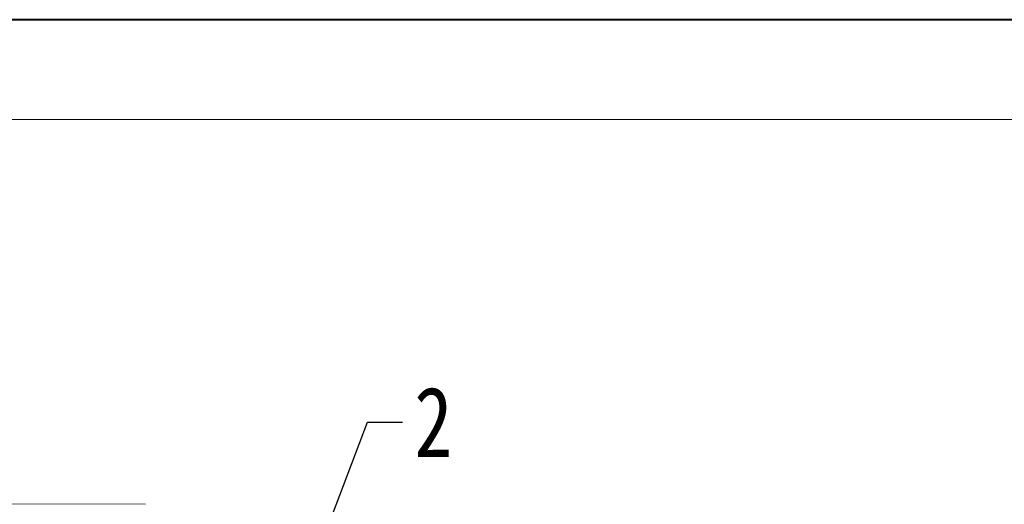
# Model space of a CAD drawing. Header units: millimetres. Extents: x 3186 to 3545, y -371 to -118.
# Tile 23 of 27: x 3405 to 3447, y -139 to -118. Entities that reach past the tile are written whole.
import ezdxf

# ---------------------------------------------------------------- set-up
doc = ezdxf.new("R2010")
doc.units = ezdxf.units.MM
doc.styles.get("Standard").update_dxf_attribs({"font": '仿宋_GB2312.ttf', "width": 0.8})
doc.dimstyles.new('副本 ISO-5', dxfattribs={"dimtxt": 3, "dimasz": 1.5, "dimexe": 1, "dimexo": 0.625, "dimgap": 0.5, "dimtad": 1, "dimtoh": 1, "dimdsep": 46, "dimtxsty": 'Standard', "dimcen": 2.5, "dimadec": 0, "dimazin": 0, "dimtfac": 1, "dimtmove": 0, "dimatfit": 3, "dimfxl": 0, "dimarcsym": 0})

msp = doc.modelspace()

# ---------------------------------------------------------------- linework, layer by layer
at = {"color": 7, "lineweight": 40}
msp.add_line((3544.149, -117.993), (3186.007, -117.993), dxfattribs=at)
at = {"color": 7, "lineweight": 13}
msp.add_line((3539.886, -122.257), (3207.325, -122.257), dxfattribs=at)
at = {"color": 7, "linetype": 'Continuous', "lineweight": 15}
msp.add_line((3410.54, -138.723), (3396.339, -138.671), dxfattribs=at)

# ---------------------------------------------------------------- texts
at = {"color": 5, "lineweight": 9, "insert": (3422.042, -133.703), "char_height": 3, "width": 2.50007, "attachment_point": 1}
msp.add_mtext('2', dxfattribs=at)

# ---------------------------------------------------------------- leaders
at = {"color": 5, "lineweight": 9}
msp.add_leader([(3416.697, -144.05), (3420.042, -135.203), (3421.542, -135.203)], dimstyle='副本 ISO-5', override={"dimgap": 0.5, "dimtad": 0, "dimldrblk": 'Dot'}, dxfattribs=at)

doc.saveas('drawing.dxf')
